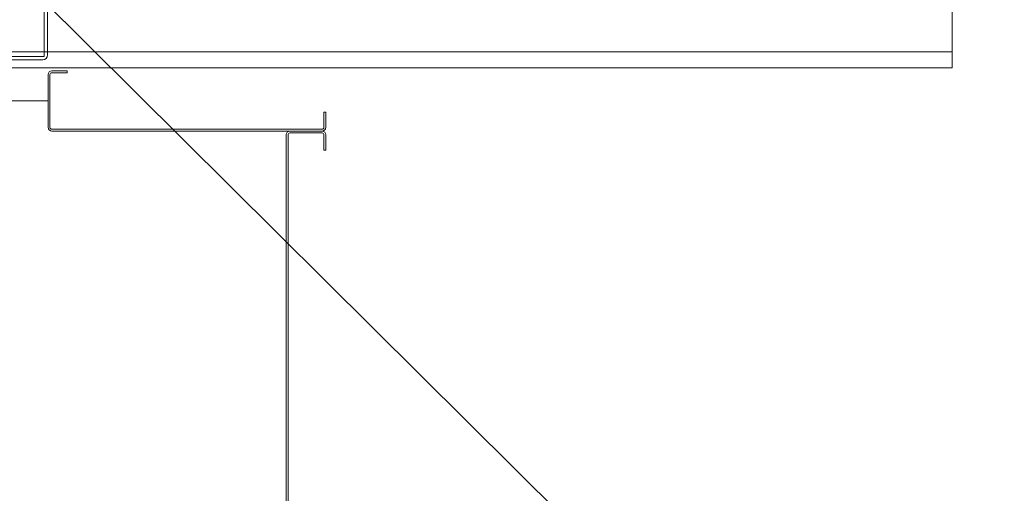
# Model space of a CAD drawing. Header units: inches. Extents: x 201967 to 338763, y -32705 to 30884.
# Tile 93 of 236: x 319892 to 319954, y -583 to -553. Entities that reach past the tile are written whole.
import ezdxf

# ---------------------------------------------------------------- set-up
doc = ezdxf.new("R2010")
doc.units = ezdxf.units.IN
doc.header["$MEASUREMENT"] = 0
doc.linetypes.add('PHANTOM', pattern=[63.5, 31.75, -6.35, 6.35, -6.35, 6.35, -6.35])
for name, color, linetype, lineweight in [('01 a1 KONSTRUKCJA żelebet', 200, 'Continuous', 53), ('01h3 KONSTRUKCJA pozycje słupy', 252, 'Continuous', 13), ('GABARYT05', 7, 'Continuous', 40), ('KRESKOWANIE-URWANIE', 3, 'Continuous', 13), ('ROZRYSOWANIE', 2, 'PHANTOM', 13), ('wymiar', 1, 'Continuous', 15)]:
    doc.layers.add(name, color=color, linetype=linetype, lineweight=lineweight)
doc.styles.add('RomanS', font='romans.shx')
doc.dimstyles.new('DIM100txt12', dxfattribs={"dimtxt": 12, "dimasz": 1.05, "dimexe": 0, "dimexo": 8, "dimgap": 4, "dimtad": 1, "dimdec": 7, "dimrnd": 0.5, "dimdsep": 46, "dimtxsty": 'RomanS', "dimblk1": 'DIM', "dimblk2": 'DIM', "dimsah": 1, "dimcen": 0.09, "dimse1": 1, "dimse2": 1, "dimclrt": 256, "dimadec": 1, "dimazin": 0, "dimtfac": 1, "dimtdec": 7, "dimtix": 1, "dimtofl": 0, "dimtmove": 2, "dimatfit": 3, "dimfxl": 1, "dimtolj": 1, "dimtzin": 0, "dimarcsym": 0})

# ---------------------------------------------------------------- blocks, each defined once
blk = doc.blocks.new('Panel')
at = {"layer": 'KRESKOWANIE-URWANIE', "ltscale": 4}
for p, q in [((-268, 12.5), (-277.6, 12.5)), ((-268, 12.5), (-268, 11.3)), ((60.46, 12.5), (50.86, 12.5)), ((50.86, 11.3), (50.86, 12.5)), ((-280, 10.1), (-280, -10.1)), ((-278.8, 10.1), (-278.8, -10.1)), ((-268, 11.3), (-277.6, 11.3)), ((60.46, 11.3), (50.86, 11.3)), ((61.66, -10.1), (61.66, 10.1)), ((62.86, -10.1), (62.86, 10.1)), ((-277.6, -11.3), (60.46, -11.3)), ((-277.6, -12.5), (60.46, -12.5))]:
    blk.add_line(p, q, dxfattribs=at)
for centre, radius, start, end in [((-277.6, 10.1), 2.4, 90, 180), ((60.46, 10.1), 2.4, 0, 90), ((-277.6, 10.1), 1.2, 90, 180), ((60.46, 10.1), 1.2, 0, 90), ((-277.6, -10.1), 2.4, 180, 270), ((-277.6, -10.1), 1.2, 180, 270), ((60.46, -10.1), 2.4, 270, 0), ((60.46, -10.1), 1.2, 270, 0)]:
    blk.add_arc(centre, radius, start, end, dxfattribs=at)
blk = doc.blocks.new('2 ATDo 1100 i')
at = {"layer": 'KRESKOWANIE-URWANIE'}
for p, q in [((-1731.5, 210), (0, 210)), ((-1731.5, 120), (-1731.5, 210)), ((-1158.5, 205), (-614.5, 205)), ((-1731.5, 200), (0, 200)), ((-1161.5, 168), (-1161.5, 202)), ((-1159.5, 203), (-613.5, 203)), ((-1159.5, 167), (-1159.5, 203))]:
    blk.add_line(p, q, dxfattribs=at)
blk.add_arc((-1158.5, 202), 3, 90, 180, dxfattribs=at)
blk = doc.blocks.new('1 szyb FIFT B160AF')
at = {"layer": 'KRESKOWANIE-URWANIE'}
for p, q in [((147, 266.74), (147, 270.06)), ((147.12, 266.74), (147.12, 270.06)), ((148.2, 270.3), (147.24, 270.3)), ((147.24, 270.18), (148.2, 270.18)), ((148.2, 270.18), (148.2, 270.3)), ((164.38, 266.74), (164.38, 267.7)), ((164.5, 267.7), (164.38, 267.7)), ((164.5, 266.74), (164.5, 267.7)), ((164.26, 266.62), (147.24, 266.62)), ((164.26, 266.5), (147.24, 266.5))]:
    blk.add_line(p, q, dxfattribs=at)
for centre, radius, start, end in [((147.24, 270.06), 0.24, 90, 180), ((147.24, 270.06), 0.12, 90, 180), ((147.24, 266.74), 0.24, 180, 270), ((147.24, 266.74), 0.12, 180, 270), ((164.26, 266.74), 0.24, 270, 0), ((164.26, 266.74), 0.12, 270, 0)]:
    blk.add_arc(centre, radius, start, end, dxfattribs=at)
at = {"layer": 'ROZRYSOWANIE'}
blk.add_line((147, 268.4), (37, 268.4), dxfattribs=at)
at = {"layer": 'GABARYT05', "xscale": 0.1, "yscale": 0.1, "zscale": 0.1, "rotation": 180}
blk.add_blockref('2 ATDo 1100 i', (30.809, 291.5), dxfattribs=at)
at = {"layer": 'wymiar', "xscale": 0.1, "yscale": 0.1, "zscale": 0.1, "rotation": 270}
blk.add_blockref('Panel', (163.25, 238.5), dxfattribs=at)
blk = doc.blocks.new('DIM')
for p, q in [((0, -13), (0, 13)), ((8, 0), (-8, 0))]:
    blk.add_line(p, q)
at = {"const_width": 1.7143}
blk.add_lwpolyline([(5.7143, 5.7143), (-5.7143, -5.7143)], dxfattribs=at)

msp = doc.modelspace()

# ---------------------------------------------------------------- block references
at = {"layer": '01 a1 KONSTRUKCJA żelebet'}
msp.add_blockref('1 szyb FIFT B160AF', (319747.138, -826.842), dxfattribs=at)

# ---------------------------------------------------------------- leaders
at = {"layer": '01h3 KONSTRUKCJA pozycje słupy'}
msp.add_leader([(319973.48, -631.285), (319817.488, -476.154)], dimstyle='DIM100txt12', override={"dimasz": 8, "dimgap": 4, "dimtad": 1}, dxfattribs=at)

doc.saveas('drawing.dxf')
